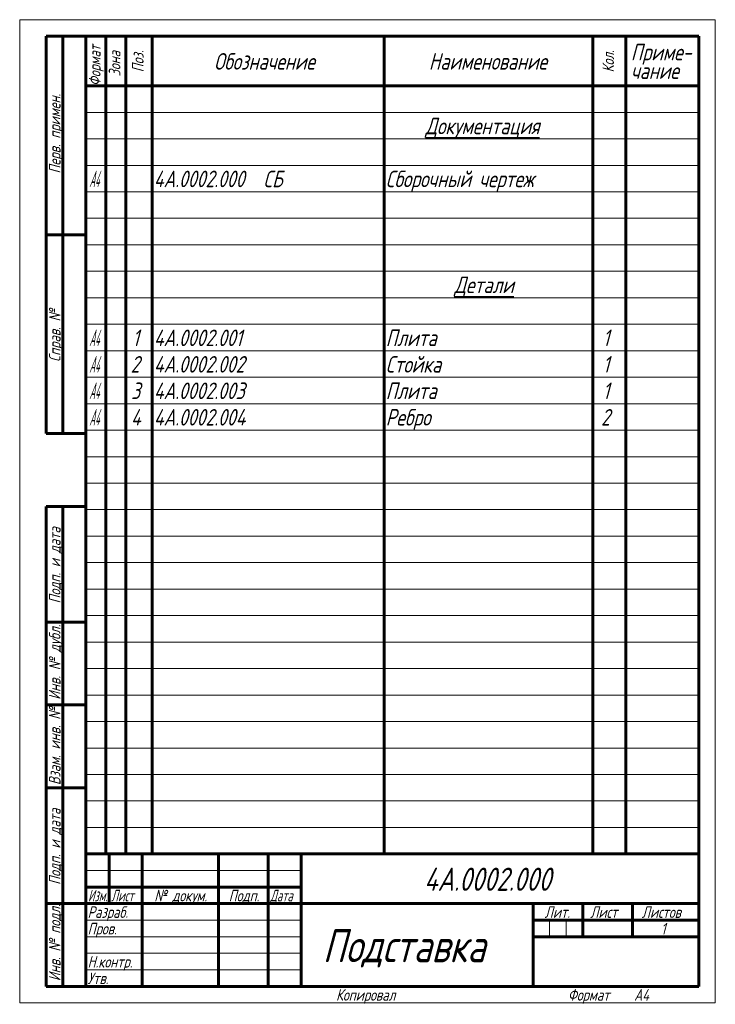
# Model space of a CAD drawing. Header units: millimetres. Extents: x 0 to 210, y -297 to 0.
import ezdxf

# ---------------------------------------------------------------- set-up
doc = ezdxf.new("R2010")
doc.units = ezdxf.units.MM
doc.linetypes.add('K5LT_BASIC', pattern=[0])
doc.linetypes.add('K5LT_THIN', pattern=[0])
doc.styles.add('KTEXTSTYLE', font='GOST_AU.SHX', dxfattribs={"width": 0.96, "height": 5})

# ---------------------------------------------------------------- blocks, each defined once
blk = doc.blocks.new('U0')
at = {"color": 7, "linetype": 'K5LT_THIN', "lineweight": 18}
for p, q in [((0, 0), (210, 0)), ((0, -297), (0, 0)), ((210, 0), (210, -297)), ((20, -28), (26, -28)), ((26, -28), (32, -28)), ((32, -28), (40, -28)), ((40, -28), (110, -28)), ((110, -28), (173, -28)), ((173, -28), (183, -28)), ((183, -28), (205, -28)), ((20, -36), (26, -36)), ((26, -36), (32, -36)), ((32, -36), (40, -36)), ((40, -36), (110, -36)), ((110, -36), (173, -36)), ((173, -36), (183, -36)), ((183, -36), (205, -36)), ((20, -44), (26, -44)), ((26, -44), (32, -44)), ((32, -44), (40, -44)), ((40, -44), (110, -44)), ((110, -44), (173, -44)), ((173, -44), (183, -44)), ((183, -44), (205, -44)), ((20, -52), (26, -52)), ((26, -52), (32, -52)), ((32, -52), (40, -52)), ((40, -52), (110, -52)), ((110, -52), (173, -52)), ((173, -52), (183, -52)), ((183, -52), (205, -52)), ((20, -60), (26, -60)), ((26, -60), (32, -60)), ((32, -60), (40, -60)), ((40, -60), (110, -60)), ((110, -60), (173, -60)), ((173, -60), (183, -60)), ((183, -60), (205, -60)), ((20, -68), (26, -68)), ((26, -68), (32, -68)), ((32, -68), (40, -68)), ((40, -68), (110, -68)), ((110, -68), (173, -68)), ((173, -68), (183, -68)), ((183, -68), (205, -68)), ((20, -76), (26, -76)), ((26, -76), (32, -76)), ((32, -76), (40, -76)), ((40, -76), (110, -76)), ((110, -76), (173, -76)), ((173, -76), (183, -76)), ((183, -76), (205, -76)), ((20, -84), (26, -84)), ((26, -84), (32, -84)), ((32, -84), (40, -84)), ((40, -84), (110, -84)), ((110, -84), (173, -84)), ((173, -84), (183, -84)), ((183, -84), (205, -84)), ((20, -92), (26, -92)), ((26, -92), (32, -92)), ((32, -92), (40, -92)), ((40, -92), (110, -92)), ((110, -92), (173, -92)), ((173, -92), (183, -92)), ((183, -92), (205, -92)), ((20, -100), (26, -100)), ((26, -100), (32, -100)), ((32, -100), (40, -100)), ((40, -100), (110, -100)), ((110, -100), (173, -100)), ((173, -100), (183, -100)), ((183, -100), (205, -100)), ((20, -108), (26, -108)), ((26, -108), (32, -108)), ((32, -108), (40, -108)), ((40, -108), (110, -108)), ((110, -108), (173, -108)), ((173, -108), (183, -108)), ((183, -108), (205, -108)), ((20, -116), (26, -116)), ((26, -116), (32, -116)), ((32, -116), (40, -116)), ((40, -116), (110, -116)), ((110, -116), (173, -116)), ((173, -116), (183, -116)), ((183, -116), (205, -116)), ((20, -124), (26, -124)), ((26, -124), (32, -124)), ((32, -124), (40, -124)), ((40, -124), (110, -124)), ((110, -124), (173, -124)), ((173, -124), (183, -124)), ((183, -124), (205, -124)), ((20, -132), (26, -132)), ((26, -132), (32, -132)), ((32, -132), (40, -132)), ((40, -132), (110, -132)), ((110, -132), (173, -132)), ((173, -132), (183, -132)), ((183, -132), (205, -132)), ((20, -140), (26, -140)), ((26, -140), (32, -140)), ((32, -140), (40, -140)), ((40, -140), (110, -140)), ((110, -140), (173, -140)), ((173, -140), (183, -140)), ((183, -140), (205, -140)), ((20, -148), (26, -148)), ((26, -148), (32, -148)), ((32, -148), (40, -148)), ((40, -148), (110, -148)), ((110, -148), (173, -148)), ((173, -148), (183, -148)), ((183, -148), (205, -148)), ((20, -156), (26, -156)), ((26, -156), (32, -156)), ((32, -156), (40, -156)), ((40, -156), (110, -156)), ((110, -156), (173, -156)), ((173, -156), (183, -156)), ((183, -156), (205, -156)), ((20, -164), (26, -164)), ((26, -164), (32, -164)), ((32, -164), (40, -164)), ((40, -164), (110, -164)), ((110, -164), (173, -164)), ((173, -164), (183, -164)), ((183, -164), (205, -164)), ((20, -172), (26, -172)), ((26, -172), (32, -172)), ((32, -172), (40, -172)), ((40, -172), (110, -172)), ((110, -172), (173, -172)), ((173, -172), (183, -172)), ((183, -172), (205, -172)), ((20, -180), (26, -180)), ((26, -180), (32, -180)), ((32, -180), (40, -180)), ((40, -180), (110, -180)), ((110, -180), (173, -180)), ((173, -180), (183, -180)), ((183, -180), (205, -180)), ((20, -188), (26, -188)), ((26, -188), (32, -188)), ((32, -188), (40, -188)), ((40, -188), (110, -188)), ((110, -188), (173, -188)), ((173, -188), (183, -188)), ((183, -188), (205, -188)), ((20, -196), (26, -196)), ((26, -196), (32, -196)), ((32, -196), (40, -196)), ((40, -196), (110, -196)), ((110, -196), (173, -196)), ((173, -196), (183, -196)), ((183, -196), (205, -196)), ((20, -204), (26, -204)), ((26, -204), (32, -204)), ((32, -204), (40, -204)), ((40, -204), (110, -204)), ((110, -204), (173, -204)), ((173, -204), (183, -204)), ((183, -204), (205, -204)), ((20, -212), (26, -212)), ((26, -212), (32, -212)), ((32, -212), (40, -212)), ((40, -212), (110, -212)), ((110, -212), (173, -212)), ((173, -212), (183, -212)), ((183, -212), (205, -212)), ((20, -220), (26, -220)), ((26, -220), (32, -220)), ((32, -220), (40, -220)), ((40, -220), (110, -220)), ((110, -220), (173, -220)), ((173, -220), (183, -220)), ((183, -220), (205, -220)), ((20, -228), (26, -228)), ((26, -228), (32, -228)), ((32, -228), (40, -228)), ((40, -228), (110, -228)), ((110, -228), (173, -228)), ((173, -228), (183, -228)), ((183, -228), (205, -228)), ((20, -236), (26, -236)), ((26, -236), (32, -236)), ((32, -236), (40, -236)), ((40, -236), (110, -236)), ((110, -236), (173, -236)), ((173, -236), (183, -236)), ((183, -236), (205, -236)), ((20, -244), (26, -244)), ((26, -244), (32, -244)), ((32, -244), (40, -244)), ((40, -244), (110, -244)), ((110, -244), (173, -244)), ((173, -244), (183, -244)), ((183, -244), (205, -244)), ((20, -257), (85, -257)), ((20, -272), (37, -272)), ((37, -272), (60, -272)), ((60, -272), (75, -272)), ((75, -272), (85, -272)), ((159.96, -277), (159.96, -272)), ((164.98, -277), (164.98, -272)), ((20, -277), (37, -277)), ((37, -277), (60, -277)), ((60, -277), (75, -277)), ((75, -277), (85, -277)), ((20, -282), (85, -282)), ((20, -287), (85, -287)), ((210, -297), (0, -297))]:
    blk.add_line(p, q, dxfattribs=at)
at = {"color": 150, "linetype": 'K5LT_BASIC', "lineweight": 60, "true_color": 0x0080ff}
for p, q in [((8, -125), (8, -5)), ((20, -5), (8, -5)), ((13, -125), (13, -5)), ((20, -5), (205, -5)), ((20, -292), (20, -5)), ((26, -5), (26, -20)), ((32, -5), (32, -20)), ((40, -5), (40, -20)), ((110, -5), (110, -20)), ((173, -5), (173, -20)), ((183, -5), (183, -20)), ((205, -5), (205, -292)), ((20, -20), (205, -20)), ((26, -20), (26, -28)), ((32, -20), (32, -28)), ((40, -20), (40, -28)), ((110, -20), (110, -28)), ((173, -20), (173, -28)), ((183, -20), (183, -28)), ((26, -28), (26, -36)), ((32, -28), (32, -36)), ((40, -28), (40, -36)), ((110, -28), (110, -36)), ((173, -28), (173, -36)), ((183, -28), (183, -36)), ((26, -36), (26, -44)), ((32, -36), (32, -44)), ((40, -36), (40, -44)), ((110, -36), (110, -44)), ((173, -36), (173, -44)), ((183, -36), (183, -44)), ((26, -44), (26, -52)), ((32, -44), (32, -52)), ((40, -44), (40, -52)), ((110, -44), (110, -52)), ((173, -44), (173, -52)), ((183, -44), (183, -52)), ((26, -52), (26, -60)), ((32, -52), (32, -60)), ((40, -52), (40, -60)), ((110, -52), (110, -60)), ((173, -52), (173, -60)), ((183, -52), (183, -60)), ((26, -60), (26, -68)), ((32, -60), (32, -68)), ((40, -60), (40, -68)), ((110, -60), (110, -68)), ((173, -60), (173, -68)), ((183, -60), (183, -68)), ((20, -65), (8, -65)), ((26, -68), (26, -76)), ((32, -68), (32, -76)), ((40, -68), (40, -76)), ((110, -68), (110, -76)), ((173, -68), (173, -76)), ((183, -68), (183, -76)), ((26, -76), (26, -84)), ((32, -76), (32, -84)), ((40, -76), (40, -84)), ((110, -76), (110, -84)), ((173, -76), (173, -84)), ((183, -76), (183, -84)), ((26, -84), (26, -92)), ((32, -84), (32, -92)), ((40, -84), (40, -92)), ((110, -84), (110, -92)), ((173, -84), (173, -92)), ((183, -84), (183, -92)), ((26, -92), (26, -100)), ((32, -92), (32, -100)), ((40, -92), (40, -100)), ((110, -92), (110, -100)), ((173, -92), (173, -100)), ((183, -92), (183, -100)), ((26, -100), (26, -108)), ((32, -100), (32, -108)), ((40, -100), (40, -108)), ((110, -100), (110, -108)), ((173, -100), (173, -108)), ((183, -100), (183, -108)), ((26, -108), (26, -116)), ((32, -108), (32, -116)), ((40, -108), (40, -116)), ((110, -108), (110, -116)), ((173, -108), (173, -116)), ((183, -108), (183, -116)), ((26, -116), (26, -124)), ((32, -116), (32, -124)), ((40, -116), (40, -124)), ((110, -116), (110, -124)), ((173, -116), (173, -124)), ((183, -116), (183, -124)), ((26, -124), (26, -132)), ((32, -124), (32, -132)), ((40, -124), (40, -132)), ((110, -124), (110, -132)), ((173, -124), (173, -132)), ((183, -124), (183, -132)), ((20, -125), (8, -125)), ((26, -132), (26, -140)), ((32, -132), (32, -140)), ((40, -132), (40, -140)), ((110, -132), (110, -140)), ((173, -132), (173, -140)), ((183, -132), (183, -140)), ((26, -140), (26, -148)), ((32, -140), (32, -148)), ((40, -140), (40, -148)), ((110, -140), (110, -148)), ((173, -140), (173, -148)), ((183, -140), (183, -148)), ((8, -292), (8, -147)), ((20, -147), (8, -147)), ((13, -292), (13, -147)), ((26, -148), (26, -156)), ((32, -148), (32, -156)), ((40, -148), (40, -156)), ((110, -148), (110, -156)), ((173, -148), (173, -156)), ((183, -148), (183, -156)), ((26, -156), (26, -164)), ((32, -156), (32, -164)), ((40, -156), (40, -164)), ((110, -156), (110, -164)), ((173, -156), (173, -164)), ((183, -156), (183, -164)), ((26, -164), (26, -172)), ((32, -164), (32, -172)), ((40, -164), (40, -172)), ((110, -164), (110, -172)), ((173, -164), (173, -172)), ((183, -164), (183, -172)), ((26, -172), (26, -180)), ((32, -172), (32, -180)), ((40, -172), (40, -180)), ((110, -172), (110, -180)), ((173, -172), (173, -180)), ((183, -172), (183, -180)), ((26, -180), (26, -188)), ((32, -180), (32, -188)), ((40, -180), (40, -188)), ((110, -180), (110, -188)), ((173, -180), (173, -188)), ((183, -180), (183, -188)), ((20, -182), (8, -182)), ((26, -188), (26, -196)), ((32, -188), (32, -196)), ((40, -188), (40, -196)), ((110, -188), (110, -196)), ((173, -188), (173, -196)), ((183, -188), (183, -196)), ((26, -196), (26, -204)), ((32, -196), (32, -204)), ((40, -196), (40, -204)), ((110, -196), (110, -204)), ((173, -196), (173, -204)), ((183, -196), (183, -204)), ((26, -204), (26, -212)), ((32, -204), (32, -212)), ((40, -204), (40, -212)), ((110, -204), (110, -212)), ((173, -204), (173, -212)), ((183, -204), (183, -212)), ((20, -207), (8, -207)), ((26, -212), (26, -220)), ((32, -212), (32, -220)), ((40, -212), (40, -220)), ((110, -212), (110, -220)), ((173, -212), (173, -220)), ((183, -212), (183, -220)), ((26, -220), (26, -228)), ((32, -220), (32, -228)), ((40, -220), (40, -228)), ((110, -220), (110, -228)), ((173, -220), (173, -228)), ((183, -220), (183, -228)), ((26, -228), (26, -236)), ((32, -228), (32, -236)), ((40, -228), (40, -236)), ((110, -228), (110, -236)), ((173, -228), (173, -236)), ((183, -228), (183, -236)), ((20, -232), (8, -232)), ((26, -236), (26, -244)), ((32, -236), (32, -244)), ((40, -236), (40, -244)), ((110, -236), (110, -244)), ((173, -236), (173, -244)), ((183, -236), (183, -244)), ((26, -244), (26, -252)), ((32, -244), (32, -252)), ((40, -244), (40, -252)), ((110, -244), (110, -252)), ((173, -244), (173, -252)), ((183, -244), (183, -252)), ((20, -252), (205, -252)), ((20, -292), (20, -252)), ((27, -267), (27, -252)), ((37, -277), (37, -252)), ((60, -277), (60, -252)), ((75, -277), (75, -252)), ((85, -292), (85, -252)), ((20, -262), (27, -262)), ((27, -262), (37, -262)), ((37, -262), (60, -262)), ((60, -262), (75, -262)), ((75, -262), (85, -262)), ((20, -267), (8, -267)), ((20, -267), (27, -267)), ((27, -267), (37, -267)), ((37, -267), (60, -267)), ((60, -267), (75, -267)), ((75, -267), (85, -267)), ((85, -267), (205, -267)), ((155, -292), (155, -267)), ((170, -277), (170, -267)), ((185, -277), (185, -267)), ((155, -272), (170, -272)), ((170, -272), (205, -272)), ((37, -292), (37, -277)), ((60, -292), (60, -277)), ((75, -292), (75, -277)), ((155, -277), (159.96, -277)), ((159.96, -277), (164.98, -277)), ((164.98, -277), (170, -277)), ((170, -277), (185, -277)), ((185, -277), (205, -277)), ((20, -292), (8, -292)), ((205, -292), (20, -292))]:
    blk.add_line(p, q, dxfattribs=at)
at = {"color": 7, "char_height": 3.5, "attachment_point": 1, "rotation": 90, "style": 'KTEXTSTYLE'}
for s, insert in [('\\H5.0;\\W1.000;\\Q15;\\Q15;\\W0.946;\\H3.50;Формат', (20.92, -20)), ('\\H5.0;\\W1.000;\\Q15;\\Q15;\\W0.965;\\H3.50;Зона', (26.92, -17.15)), ('\\H5.0;\\W1.000;\\Q15;\\Q15;\\W0.965;\\H3.50;Поз.', (33.92, -15.88)), ('\\H5.0;\\W1.000;\\Q15;\\Q15;\\W0.965;\\H3.50;Кол.', (175.92, -15.93)), ('\\H5.0;\\W1.000;\\Q15;\\Q15;\\W0.965;\\H3.50;Перв. примен.', (8.82, -46.48)), ('\\H5.0;\\W1.000;\\Q15;\\Q15;\\W0.965;\\H3.50;Справ. №', (8.82, -103.37)), ('\\H5.0;\\W1.000;\\Q15;\\Q15;\\W0.965;\\H3.50;Подп. и дата', (8.82, -176.34)), ('\\H5.0;\\W1.000;\\Q15;\\Q15;\\W0.965;\\H3.50;Инв. № дубл.', (8.82, -205.43)), ('\\H5.0;\\W1.000;\\Q15;\\Q15;\\W0.965;\\H3.50;Взам. инв. №', (8.82, -231.2)), ('\\H5.0;\\W1.000;\\Q15;\\Q15;\\W0.965;\\H3.50;Подп. и дата', (8.82, -261.34)), ('\\H5.0;\\W1.000;\\Q15;\\Q15;\\W0.965;\\H3.50;Инв. № подл.', (8.82, -290.43))]:
    blk.add_mtext(s, dxfattribs=dict(at, insert=insert))
at = {"color": 7, "attachment_point": 1, "style": 'KTEXTSTYLE'}
for s, insert, char_height in [('\\H5.0;\\W1.000;\\Q15;\\Q15;\\W0.965;Приме-', (184.5, -7.29), 5), ('\\H5.0;\\W1.000;\\Q15;\\Q15;\\W0.965;Обозначение', (58.68, -10.1), 5), ('\\H5.0;\\W1.000;\\Q15;\\Q15;\\W0.965;Наименование', (123.52, -10.1), 5), ('\\H5.0;\\W1.000;\\Q15;\\Q15;\\W0.965;чание', (184.5, -12.91), 5), ('\\H5.0;\\W1.000;\\Q15;\\L\\Q15;\\W0.965;Документация', (122.47, -29.6), 5), ('\\H5.0;\\W1.000;\\Q15;\\Q15;\\W0.441;A4', (20.99, -45.6), 5), ('\\H5.0;\\W1.000;\\Q15;\\Q15;\\W0.965;4А.0002.000', (40.5, -45.6), 5), ('\\H5.0;\\W1.000;\\Q15;\\Q15;\\W0.965; ', (71.46, -45.6), 5), ('\\H5.0;\\W1.000;\\Q15;\\Q15;\\W0.965;СБ', (73.57, -45.6), 5), ('\\H5.0;\\W1.000;\\Q15;\\Q15;\\W0.965;Сборочный чертеж', (110.5, -45.6), 5), ('\\H5.0;\\W1.000;\\Q15;\\L\\Q15;\\W0.965;Детали', (131.2, -77.6), 5), ('\\H5.0;\\W1.000;\\Q15;\\Q15;\\W0.441;A4', (20.99, -93.6), 5), ('\\H5.0;\\W1.000;\\Q15;\\Q15;\\W0.965;1', (34.03, -93.6), 5), ('\\H5.0;\\W1.000;\\Q15;\\Q15;\\W0.965;4А.0002.001', (40.5, -93.6), 5), ('\\H5.0;\\W1.000;\\Q15;\\Q15;\\W0.965;Плита', (110.5, -93.6), 5), ('\\H5.0;\\W1.000;\\Q15;\\Q15;\\W0.965;1', (176.03, -93.6), 5), ('\\H5.0;\\W1.000;\\Q15;\\Q15;\\W0.965;Стойка', (110.5, -101.6), 5), ('\\H5.0;\\W1.000;\\Q15;\\Q15;\\W0.441;A4', (20.99, -101.6), 5), ('\\H5.0;\\W1.000;\\Q15;\\Q15;\\W0.965;2', (33.5, -101.6), 5), ('\\H5.0;\\W1.000;\\Q15;\\Q15;\\W0.965;4А.0002.002', (40.5, -101.6), 5), ('\\H5.0;\\W1.000;\\Q15;\\Q15;\\W0.965;1', (176.03, -101.6), 5), ('\\H5.0;\\W1.000;\\Q15;\\Q15;\\W0.441;A4', (20.99, -109.6), 5), ('\\H5.0;\\W1.000;\\Q15;\\Q15;\\W0.965;3', (33.63, -109.6), 5), ('\\H5.0;\\W1.000;\\Q15;\\Q15;\\W0.965;4А.0002.003', (40.5, -109.6), 5), ('\\H5.0;\\W1.000;\\Q15;\\Q15;\\W0.965;Плита', (110.5, -109.6), 5), ('\\H5.0;\\W1.000;\\Q15;\\Q15;\\W0.965;1', (176.03, -109.6), 5), ('\\H5.0;\\W1.000;\\Q15;\\Q15;\\W0.441;A4', (20.99, -117.6), 5), ('\\H5.0;\\W1.000;\\Q15;\\Q15;\\W0.965;4', (33.57, -117.6), 5), ('\\H5.0;\\W1.000;\\Q15;\\Q15;\\W0.965;4А.0002.004', (40.5, -117.6), 5), ('\\H5.0;\\W1.000;\\Q15;\\Q15;\\W0.965;Ребро', (110.5, -117.6), 5), ('\\H5.0;\\W1.000;\\Q15;\\Q15;\\W0.965;2', (175.5, -117.6), 5), ('\\H5.0;\\W1.000;\\Q15;\\Q15;\\W0.965;\\H7.00;4А.0002.000', (122.06, -256.14), 7), ('\\H5.0;\\W1.000;\\Q15;\\Q15;\\W0.784;\\H3.50;Изм.', (20.62, -262.82), 3.5), ('\\H5.0;\\W1.000;\\Q15;\\Q15;\\W0.799;\\H3.50;Лист', (27.61, -262.82), 3.5), ('\\H5.0;\\W1.000;\\Q15;\\Q15;\\W0.965;\\H3.50;№ докум.', (40.63, -262.82), 3.5), ('\\H5.0;\\W1.000;\\Q15;\\Q15;\\W0.965;\\H3.50;Подп.', (63.1, -262.82), 3.5), ('\\H5.0;\\W1.000;\\Q15;\\Q15;\\W0.799;\\H3.50;Дата', (75.61, -262.82), 3.5), ('\\H5.0;\\W1.000;\\Q15;\\Q15;\\W0.965;\\H3.50;Разраб.', (20.5, -267.82), 3.5), ('\\H5.0;\\W1.000;\\Q15;\\Q15;\\W0.965;\\H3.50;Лит.', (158.47, -267.82), 3.5), ('\\H5.0;\\W1.000;\\Q15;\\Q15;\\W0.965;\\H3.50;Лист', (172.23, -267.82), 3.5), ('\\H5.0;\\W1.000;\\Q15;\\Q15;\\W0.965;\\H3.50;Листов', (187.79, -267.82), 3.5), ('\\H5.0;\\W1.000;\\Q15;\\Q15;\\W0.965;\\H3.50;Пров.', (20.5, -272.82), 3.5), ('\\H5.0;\\W1.000;\\Q15;\\Q15;\\W0.965;\\H3.50;1', (193.62, -272.82), 3.5), ('\\H5.0;\\W1.000;\\Q15;\\Q15;\\W0.965;\\H10.00;Подставка', (91.46, -274.71), 10), ('\\H5.0;\\W1.000;\\Q15;\\Q15;\\W0.965;\\H3.50;Н.контр.', (20.5, -282.82), 3.5), ('\\H5.0;\\W1.000;\\Q15;\\Q15;\\W0.965;\\H3.50;Утв.', (20.5, -287.82), 3.5), ('\\H5.0;\\W1.000;\\Q15;\\Q15;\\W0.965;\\H3.50;Копировал', (95.5, -292.82), 3.5), ('\\H5.0;\\W1.000;\\Q15;\\Q15;\\W0.965;\\H3.50;Формат', (165.5, -292.82), 3.5), ('\\H5.0;\\W1.000;\\Q15;\\Q15;\\W0.965;\\H3.50;A4', (185.5, -292.82), 3.5)]:
    blk.add_mtext(s, dxfattribs=dict(at, insert=insert, char_height=char_height))

msp = doc.modelspace()

# ---------------------------------------------------------------- block references
msp.add_blockref('U0', (0, 0))

doc.saveas('drawing.dxf')
